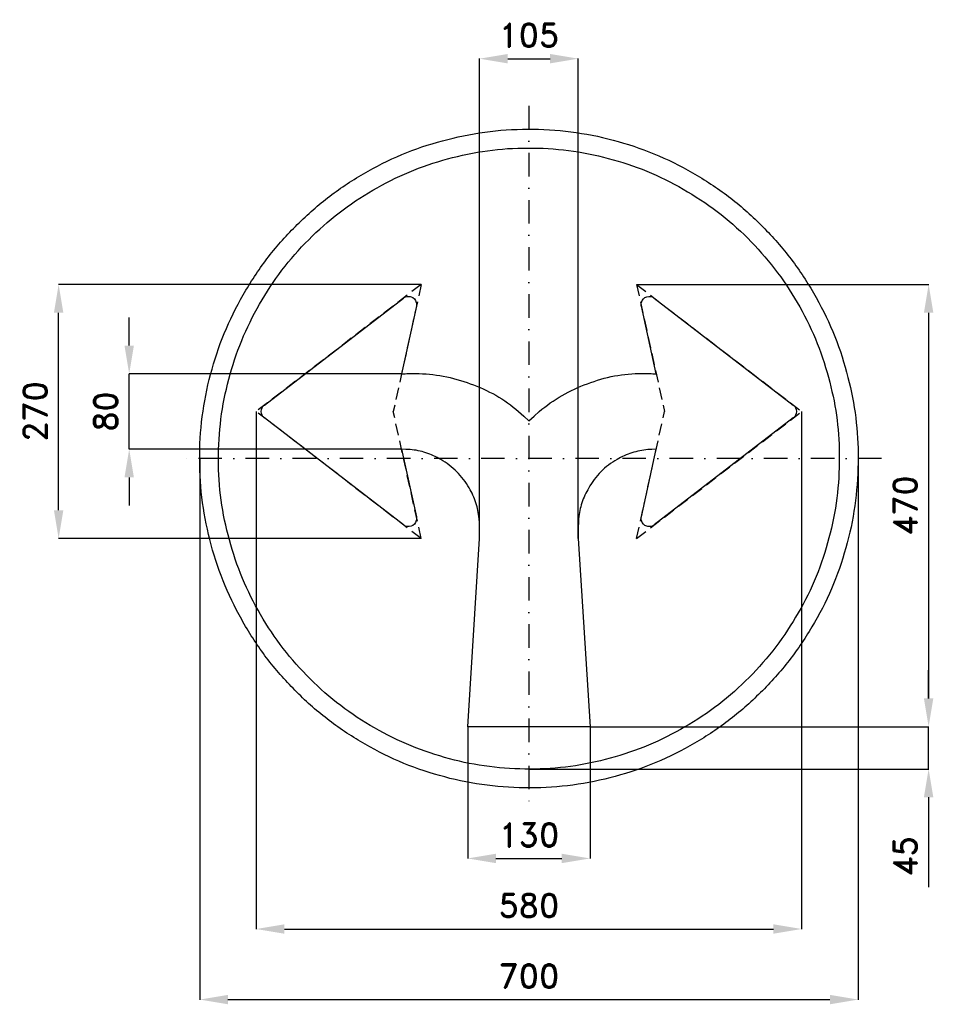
# Model space of a CAD drawing. Header units: millimetres. Extents: x -541 to 430, y -580 to 466.
import ezdxf

# ---------------------------------------------------------------- set-up
doc = ezdxf.new("R2010")
doc.units = ezdxf.units.MM
doc.header["$LTSCALE"] = 5
doc.linetypes.add('ČERCHOVANÁX2', pattern=[2, 1, -0.5, 0, -0.5])
doc.linetypes.add('ČÁRKOVANÁX2', pattern=[1.5, 1, -0.5])
doc.layers.add('Kóty', color=2, linetype='Continuous')
doc.layers.add('Značka', color=7, linetype='Continuous')
doc.styles.get("Standard").update_dxf_attribs({"font": 'romand.shx', "height": 25})
doc.dimstyles.get("Standard").update_dxf_attribs({"dimtxt": 25, "dimasz": 30, "dimexe": 0.18, "dimexo": 0.0625, "dimgap": 12.5, "dimtad": 1, "dimdec": 0, "dimzin": 0, "dimdsep": 46, "dimtxsty": 'Standard', "dimcen": 0.09, "dimadec": 0, "dimazin": 0, "dimtfac": 1, "dimtdec": 0, "dimtofl": 0, "dimtmove": 0, "dimatfit": 3, "dimfxl": 1, "dimtolj": 1, "dimtzin": 0, "dimarcsym": 0})

# ---------------------------------------------------------------- blocks, each defined once
blk = doc.blocks.new('*D1')
at = {"layer": 'Defpoints', "color": 0, "transparency": 16777216}
for p in [(-350, 0), (350, 0), (350, -575)]:
    blk.add_point(p, dxfattribs=at)
at = {"layer": 'Kóty', "color": 0, "lineweight": -2, "transparency": 16777216}
for p, q in [((-350, -0.1), (-350, -575.2)), ((350, -0.1), (350, -575.2)), ((-320, -575), (320, -575))]:
    blk.add_line(p, q, dxfattribs=at)
at = {"layer": 'Kóty', "color": 0, "transparency": 16777216}
for points in [[(-320, -570), (-320, -580), (-350, -575)], [(320, -570), (320, -580), (350, -575)]]:
    blk.add_solid(points, dxfattribs=at)
at = {"layer": 'Kóty', "color": 0, "transparency": 16777216, "insert": (0, -550), "char_height": 25, "attachment_point": 5}
blk.add_mtext('\\A1;700', dxfattribs=at)
blk = doc.blocks.new('*D2')
at = {"layer": 'Defpoints', "color": 0, "transparency": 16777216}
for p in [(52.5, 425), (-52.5, -85), (52.5, -85)]:
    blk.add_point(p, dxfattribs=at)
at = {"layer": 'Kóty', "color": 0, "lineweight": -2, "transparency": 16777216}
for p, q in [((-52.5, -84.9), (-52.5, 425.2)), ((-22.5, 425), (22.5, 425)), ((52.5, -84.9), (52.5, 425.2))]:
    blk.add_line(p, q, dxfattribs=at)
at = {"layer": 'Kóty', "color": 0, "transparency": 16777216}
for points in [[(-22.5, 430), (-22.5, 420), (-52.5, 425)], [(22.5, 430), (22.5, 420), (52.5, 425)]]:
    blk.add_solid(points, dxfattribs=at)
at = {"layer": 'Kóty', "color": 0, "transparency": 16777216, "insert": (0, 450), "char_height": 25, "attachment_point": 5}
blk.add_mtext('\\A1;105', dxfattribs=at)
blk = doc.blocks.new('*D3')
at = {"layer": 'Defpoints', "color": 0, "transparency": 16777216}
for p in [(-65, -285), (65, -285), (65, -425)]:
    blk.add_point(p, dxfattribs=at)
at = {"layer": 'Kóty', "color": 0, "lineweight": -2, "transparency": 16777216}
for p, q in [((-65, -285.1), (-65, -425.2)), ((65, -285.1), (65, -425.2)), ((-35, -425), (35, -425))]:
    blk.add_line(p, q, dxfattribs=at)
at = {"layer": 'Kóty', "color": 0, "transparency": 16777216}
for points in [[(-35, -420), (-35, -430), (-65, -425)], [(35, -420), (35, -430), (65, -425)]]:
    blk.add_solid(points, dxfattribs=at)
at = {"layer": 'Kóty', "color": 0, "transparency": 16777216, "insert": (0, -400), "char_height": 25, "attachment_point": 5}
blk.add_mtext('\\A1;130', dxfattribs=at)
blk = doc.blocks.new('*D4')
at = {"layer": 'Defpoints', "color": 0, "transparency": 16777216}
for p in [(-425, 90), (-135.4, 90), (-135.4, 10)]:
    blk.add_point(p, dxfattribs=at)
at = {"layer": 'Kóty', "color": 0, "lineweight": -2, "transparency": 16777216}
for p, q in [((-425, 120), (-425, 150)), ((-135.5, 90), (-425.2, 90)), ((-135.5, 10), (-425.2, 10)), ((-425, -20), (-425, -50))]:
    blk.add_line(p, q, dxfattribs=at)
at = {"layer": 'Kóty', "color": 0, "transparency": 16777216}
for points in [[(-430, 120), (-420, 120), (-425, 90)], [(-430, -20), (-420, -20), (-425, 10)]]:
    blk.add_solid(points, dxfattribs=at)
at = {"layer": 'Kóty', "color": 0, "transparency": 16777216, "insert": (-450, 50), "char_height": 25, "attachment_point": 5, "rotation": 90}
blk.add_mtext('\\A1;80', dxfattribs=at)
blk = doc.blocks.new('*D5')
at = {"layer": 'Defpoints', "color": 0, "transparency": 16777216}
for p in [(-500, 185), (-114.5, 185), (-114.5, -85)]:
    blk.add_point(p, dxfattribs=at)
at = {"layer": 'Kóty', "color": 0, "lineweight": -2, "transparency": 16777216}
for p, q in [((-114.6, 185), (-500.2, 185)), ((-500, -55), (-500, 155)), ((-114.6, -85), (-500.2, -85))]:
    blk.add_line(p, q, dxfattribs=at)
at = {"layer": 'Kóty', "color": 0, "transparency": 16777216}
for points in [[(-505, 155), (-495, 155), (-500, 185)], [(-505, -55), (-495, -55), (-500, -85)]]:
    blk.add_solid(points, dxfattribs=at)
at = {"layer": 'Kóty', "color": 0, "transparency": 16777216, "insert": (-525, 50), "char_height": 25, "attachment_point": 5, "rotation": 90}
blk.add_mtext('\\A1;270', dxfattribs=at)
blk = doc.blocks.new('*D6')
at = {"layer": 'Defpoints', "color": 0, "transparency": 16777216}
for p in [(65, -285), (0, -330), (425, -330)]:
    blk.add_point(p, dxfattribs=at)
at = {"layer": 'Kóty', "color": 0, "lineweight": -2, "transparency": 16777216}
for p, q in [((425, -255), (425, -225)), ((65.1, -285), (425.2, -285)), ((0.1, -330), (425.2, -330)), ((425, -360), (425, -455.5))]:
    blk.add_line(p, q, dxfattribs=at)
at = {"layer": 'Kóty', "color": 0, "transparency": 16777216}
for points in [[(420, -255), (430, -255), (425, -285)], [(420, -360), (430, -360), (425, -330)]]:
    blk.add_solid(points, dxfattribs=at)
at = {"layer": 'Kóty', "color": 0, "transparency": 16777216, "insert": (400, -422.8), "char_height": 25, "attachment_point": 5, "rotation": 90}
blk.add_mtext('\\A1;45', dxfattribs=at)
blk = doc.blocks.new('*D7')
at = {"layer": 'Defpoints', "color": 0, "transparency": 16777216}
for p in [(-290, 50), (290, 50), (290, -500)]:
    blk.add_point(p, dxfattribs=at)
at = {"layer": 'Kóty', "color": 0, "lineweight": -2, "transparency": 16777216}
for p, q in [((-290, 49.9), (-290, -500.2)), ((290, 49.9), (290, -500.2)), ((-260, -500), (260, -500))]:
    blk.add_line(p, q, dxfattribs=at)
at = {"layer": 'Kóty', "color": 0, "transparency": 16777216}
for points in [[(-260, -495), (-260, -505), (-290, -500)], [(260, -495), (260, -505), (290, -500)]]:
    blk.add_solid(points, dxfattribs=at)
at = {"layer": 'Kóty', "color": 0, "transparency": 16777216, "insert": (0, -475), "char_height": 25, "attachment_point": 5}
blk.add_mtext('\\A1;580', dxfattribs=at)
blk = doc.blocks.new('*D8')
at = {"layer": 'Defpoints', "color": 0, "transparency": 16777216}
for p in [(114.5, 185), (65, -285), (425, -285)]:
    blk.add_point(p, dxfattribs=at)
at = {"layer": 'Kóty', "color": 0, "lineweight": -2, "transparency": 16777216}
for p, q in [((114.6, 185), (425.2, 185)), ((425, 155), (425, -255)), ((65.1, -285), (425.2, -285))]:
    blk.add_line(p, q, dxfattribs=at)
at = {"layer": 'Kóty', "color": 0, "transparency": 16777216}
for points in [[(420, 155), (430, 155), (425, 185)], [(420, -255), (430, -255), (425, -285)]]:
    blk.add_solid(points, dxfattribs=at)
at = {"layer": 'Kóty', "color": 0, "transparency": 16777216, "insert": (400, -50), "char_height": 25, "attachment_point": 5, "rotation": 90}
blk.add_mtext('\\A1;470', dxfattribs=at)

msp = doc.modelspace()

# ---------------------------------------------------------------- linework, layer by layer
at = {"layer": 'Kóty'}
for points in [[(-425, 10), (-425, 90)], [(425, -330), (425, -285)]]:
    msp.add_lwpolyline(points, dxfattribs=at)
at = {"layer": 'Značka', "color": 6, "linetype": 'ČERCHOVANÁX2', "lineweight": 25, "ltscale": 5}
for p, q in [((0, 375), (0, -375)), ((375, 0), (-375, 0))]:
    msp.add_line(p, q, dxfattribs=at)
at = {"layer": 'Značka', "color": 6, "linetype": 'ČÁRKOVANÁX2', "ltscale": 2.5}
for p, q in [((-114.5, 185), (-290, 50)), ((-114.5, 185), (-144.2, 50)), ((114.5, 185), (290, 50)), ((114.5, 185), (144.2, 50)), ((-114.5, -85), (-290, 50)), ((-114.5, -85), (-144.2, 50)), ((114.5, -85), (290, 50)), ((114.5, -85), (144.2, 50))]:
    msp.add_line(p, q, dxfattribs=at)
at = {"layer": 'Značka', "color": 5}
for points in [[(350, 0), (350, -2.3), (350, -4.6, -0.032166), (346.5, -50.2, -0.035722), (336.9, -95, -0.036663), (321.8, -138.3, -0.034754), (300.8, -179, -0.034038), (275, -216.8, -0.034452), (244.2, -250.7, -0.03456), (209.5, -280.6, -0.034427), (171, -305.4, -0.034389), (129.8, -325.2, -0.034419), (86.2, -339.2, -0.034423), (41.2, -347.7, -0.034417), (-4.6, -350, -0.034416), (-50.2, -346.5, -0.034416), (-95, -336.9, -0.034418), (-138.2, -321.7, -0.034417), (-178.9, -300.8, -0.034417), (-216.8, -275, -0.034415), (-250.7, -244.2, -0.034418), (-280.6, -209.5, -0.034417), (-305.4, -171, -0.034415), (-325.2, -129.8, -0.034415), (-339.2, -86.2, -0.034417), (-347.7, -41.2, -0.034417), (-350, 4.6, -0.034417), (-346.5, 50.2, -0.034418), (-336.9, 95, -0.034415), (-321.7, 138.2, -0.034416), (-300.8, 179, -0.034417), (-275, 216.8, -0.034416), (-244.2, 250.7, -0.034418), (-209.5, 280.6, -0.034417), (-171, 305.4, -0.034414), (-129.8, 325.2, -0.034415), (-86.2, 339.2, -0.034416), (-41.2, 347.7, -0.034416), (4.6, 350, -0.034417), (50.2, 346.5, -0.034418), (95, 336.9, -0.034416), (138.2, 321.7, -0.034417), (178.9, 300.8, -0.034415), (216.8, 275, -0.034404), (250.7, 244.2, -0.034414), (280.6, 209.5, -0.034485), (305.4, 171, -0.034415), (325.2, 129.8, -0.034074), (339.2, 86.2, -0.032793), (347.5, 43.4, -0.034265), (350, 0)], [(330, 0), (330, -2.2), (330, -4.3, -0.03217), (326.7, -47.3, -0.035725), (317.6, -89.6, -0.036668), (303.4, -130.4, -0.034756), (283.6, -168.7, -0.034039), (259.2, -204.4, -0.034453), (230.3, -236.4, -0.034559), (197.5, -264.5, -0.034425), (161.2, -287.9, -0.034388), (122.3, -306.6, -0.034417), (81.2, -319.8, -0.034424), (38.8, -327.9, -0.034417), (-4.3, -330, -0.034416), (-47.4, -326.7, -0.034417), (-89.6, -317.6, -0.034417), (-130.3, -303.3, -0.034417), (-168.7, -283.6, -0.034418), (-204.4, -259.3, -0.034417), (-236.4, -230.3, -0.034417), (-264.5, -197.5, -0.034415), (-287.9, -161.2, -0.034416), (-306.6, -122.3, -0.034417), (-319.8, -81.2, -0.034416), (-327.9, -38.8, -0.034415), (-330, 4.3, -0.034416), (-326.7, 47.4, -0.034416), (-317.6, 89.6, -0.034418), (-303.3, 130.3, -0.034415), (-283.6, 168.7, -0.034416), (-259.3, 204.4, -0.034418), (-230.3, 236.4, -0.034418), (-197.5, 264.5, -0.034415), (-161.2, 287.9, -0.034418), (-122.3, 306.6, -0.034418), (-81.2, 319.8, -0.034418), (-38.8, 327.9, -0.034416), (4.3, 330, -0.034417), (47.4, 326.7, -0.034416), (89.6, 317.6, -0.034415), (130.3, 303.3, -0.034417), (168.7, 283.6, -0.034417), (204.4, 259.3, -0.034408), (236.4, 230.3, -0.034414), (264.5, 197.5, -0.034486), (287.9, 161.2, -0.034419), (306.6, 122.3, -0.034073), (319.8, 81.2, -0.032789), (327.7, 40.9, -0.034268), (330, 0)], [(52.5, -72.5), (52.5, -85), (65, -285), (-65, -285), (-52.5, -85), (-52.5, -72.5), (-52.7, -68.2), (-52.9, -63.9, 0.055734), (-56.4, -47, 0.05616), (-63.6, -31.2, 0.069699), (-76.6, -14.1, 0.068371), (-93.8, -1.1, 0.05642), (-109.5, 6.2, 0.061121), (-126.4, 9.5, 0.012207), (-130.7, 9.8), (-135, 10), (-135.4, 10), (-119.6, -61.8), (-119.5, -62.2), (-119.5, -62.7), (-119.4, -64.3), (-119.7, -66), (-120.5, -68), (-121.8, -69.6), (-123.4, -71), (-125.3, -71.9), (-127.4, -72.3, -0.063101), (-129.5, -72.2), (-131.1, -71.8), (-132.6, -71), (-133, -70.8), (-133.3, -70.5), (-281.1, 43.2), (-281.4, 43.4), (-281.7, 43.7), (-282.8, 44.8), (-283.6, 46.2), (-284.3, 48), (-284.5, 50), (-284.2, 52), (-283.6, 53.8), (-282.8, 55.2), (-281.7, 56.3), (-281.4, 56.6), (-281.1, 56.8), (-133.3, 170.5), (-133, 170.8), (-132.6, 171), (-131.1, 171.8), (-129.5, 172.2, -0.064961), (-127.4, 172.3, -0.064976), (-125.3, 171.9), (-123.4, 171), (-121.8, 169.6), (-120.5, 168), (-119.7, 166), (-119.4, 164.3), (-119.5, 162.7), (-119.5, 162.2), (-119.6, 161.8), (-135.4, 90, -0.002906), (-128, 90.3, -0.008724), (-120.5, 90.4, -0.045274), (-91, 87.6, -0.044141), (-62.3, 79.5, -0.045568), (-35.2, 67.2, -0.050238), (-11, 50), (-5.4, 45.1), (0, 40), (5.5, 45), (11, 50, -0.045277), (35.3, 67, -0.044141), (62.3, 79.5, -0.045572), (91, 87.8, -0.050235), (120.5, 90.4, -0.010026), (128, 90.3, -0.00334), (135.4, 90), (119.6, 161.8), (119.5, 162.2), (119.5, 162.7), (119.4, 164.3), (119.7, 166), (120.5, 168), (121.8, 169.6), (123.4, 171), (125.3, 171.9), (127.4, 172.3, -0.063072), (129.5, 172.2), (131.1, 171.8), (132.6, 171), (133, 170.8), (133.3, 170.5), (281.1, 56.8), (281.4, 56.6), (281.7, 56.3), (282.8, 55.2), (283.6, 53.8), (284.3, 52), (284.5, 50), (284.2, 48), (283.6, 46.2), (282.8, 44.8), (281.7, 43.7), (281.4, 43.4), (281.1, 43.2), (133.3, -70.5), (133, -70.8), (132.6, -71), (131.1, -71.8), (129.5, -72.2, -0.064918), (127.4, -72.3, -0.064962), (125.3, -71.9), (123.4, -71), (121.8, -69.6), (120.5, -68), (119.7, -66), (119.4, -64.3), (119.5, -62.7), (119.5, -62.2), (119.6, -61.8), (135.4, 10), (135, 10), (130.7, 9.8, 0.010734), (126.4, 9.5, 0.055719), (109.5, 6.1, 0.056174), (93.8, -1.1, 0.069685), (76.6, -14, 0.068351), (63.6, -31.2, 0.056444), (56.3, -47, 0.06113), (52.9, -63.9), (52.7, -68.2), (52.5, -72.5)]]:
    msp.add_lwpolyline(points, format="xyb", dxfattribs=at)

# ---------------------------------------------------------------- dimensions: what is measured, and where the dimension line sits
at = {"layer": 'Kóty'}
for base, p1, p2, picture, middle in [((52.5, 425), (-52.5, -85), (52.5, -85), '*D2', (0, 450)), ((290, -500), (-290, 50), (290, 50), '*D7', (0, -475)), ((350, -575), (-350, 0), (350, 0), '*D1', (0, -550)), ((65, -425), (-65, -285), (65, -285), '*D3', (0, -400))]:
    dim = msp.add_linear_dim(base=base, p1=p1, p2=p2, dimstyle='Standard', dxfattribs=at)
    dim.commit()
    dim.dimension.update_dxf_attribs({"geometry": picture, "text_midpoint": middle})
for base, p1, p2, picture, middle in [((-500, 185), (-114.5, -85), (-114.5, 185), '*D5', (-525, 50)), ((425, -285), (114.5, 185), (65, -285), '*D8', (400, -50)), ((-425, 90), (-135.4, 10), (-135.4, 90), '*D4', (-450, 50)), ((425, -330), (65, -285), (0, -330), '*D6', (400, -422.8))]:
    dim = msp.add_linear_dim(base=base, p1=p1, p2=p2, angle=90, dimstyle='Standard', dxfattribs=at)
    dim.commit()
    dim.dimension.update_dxf_attribs({"geometry": picture, "text_midpoint": middle})

doc.saveas('drawing.dxf')
